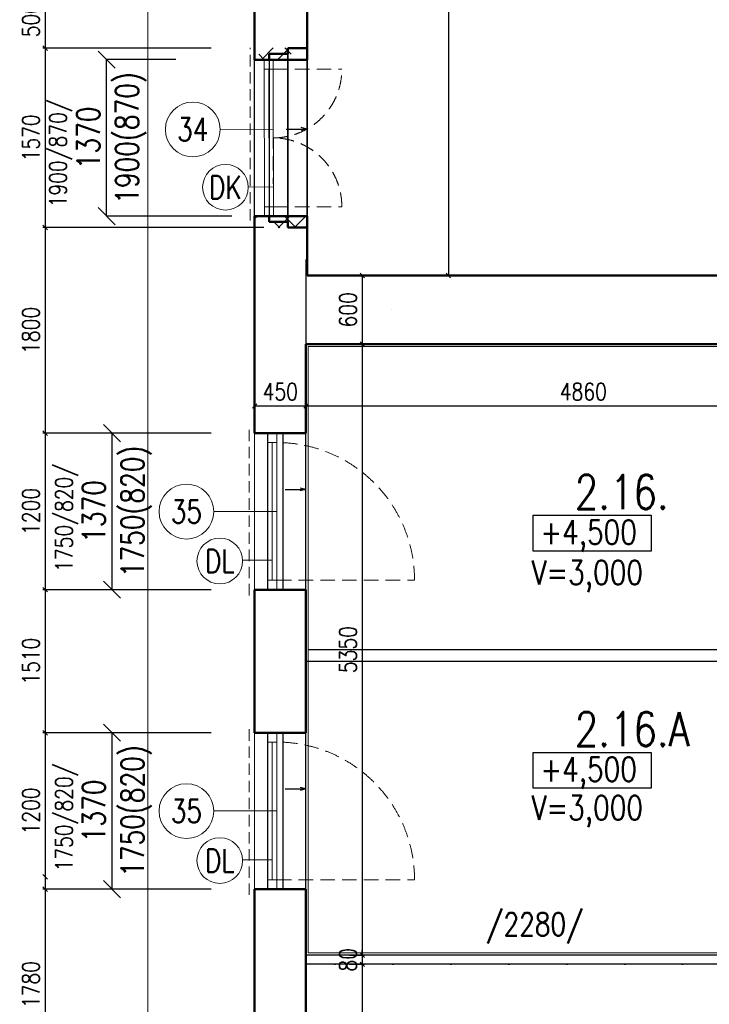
# Model space of a CAD drawing. Header units: millimetres. Extents: x -238874 to 551972, y -298952 to 658415.
# Tile 208 of 256: x 14879 to 20922, y 172531 to 181151. Entities that reach past the tile are written whole.
import ezdxf
from ezdxf.enums import TextEntityAlignment as Align

# ---------------------------------------------------------------- set-up
doc = ezdxf.new("R2010")
doc.units = ezdxf.units.MM
doc.header["$LTSCALE"] = 20
for name, pattern in [('DASHED', [0.75, 0.5, -0.25]), ('HIDDEN', [9.525, 6.35, -3.175]), ('ČERCHOVANÁ', [25.4, 12.7, -6.35, 0, -6.35])]:
    doc.linetypes.add(name, pattern=pattern)
for name, color, linetype in [('00_HEDVIKA _KRESBA', 1, 'Continuous'), ('CZ', 255, 'Continuous'), ('KOTY', 8, 'Continuous'), ('OSYSTAVBA', 101, 'ČERCHOVANÁ'), ('ZDP', 50, 'Continuous')]:
    doc.layers.add(name, color=color, linetype=linetype)
doc.layers.add('00_HEDVIKA_DEMOLICE', color=2, linetype='Continuous', lineweight=30, transparency=0.3)
doc.layers.add('CKOKNA OTEVÍRÁNÍ', color=51, linetype='HIDDEN', lineweight=18, transparency=0.5)
for name, color, linetype, lineweight in [('00_HEDVIKA_OBRYS', 1, 'Continuous', 50), ('CKBUBLINY', 1, 'Continuous', 18), ('CKBUBLINY DEMOLICE', 4, 'Continuous', 18), ('CKBUBLINY_POPIS', 3, 'Continuous', 25), ('CKKOTY', 3, 'Continuous', 18), ('CKOKNA', 30, 'Continuous', 18), ('CKSTENY_SRAF', 8, 'Continuous', 18), ('CKSYMBOLY', 21, 'Continuous', 25), ('HEDVIKA_OKNA_PARAPET', 70, 'Continuous', 18), ('NOSNÉ', 8, 'Continuous', 50), ('PRUCHODY', 7, 'Continuous', 18)]:
    doc.layers.add(name, color=color, linetype=linetype, lineweight=lineweight)
doc.layers.add('CKNETISK', color=116, linetype='Continuous', lineweight=18, plot=False)
doc.styles.add('SIMPLEX', font='SIMPLEX.shx', dxfattribs={"width": 0.8, "bigfont": 'CAD13.shx'})
doc.styles.get("Standard").update_dxf_attribs({"font": 'simplex.shx', "width": 0.8})
doc.dimstyles.new('CADKON', dxfattribs={"dimscale": 100, "dimtxt": 2, "dimasz": 1.5, "dimexe": 0, "dimexo": 2, "dimgap": 0.6, "dimtad": 1, "dimrnd": 1, "dimtxsty": 'Standard', "dimblk1": 'OBLIQUE', "dimblk2": 'OBLIQUE', "dimsah": 1, "dimcen": 2.5, "dimadec": 1, "dimazin": 2, "dimtfac": 1, "dimtix": 1, "dimtmove": 2, "dimatfit": 3, "dimldrblk": 'OPEN30', "dimfxl": 5, "dimtfill": 1, "dimtolj": 1, "dimarcsym": 0})
doc.dimstyles.new('CKA', dxfattribs={"dimtxt": 200, "dimasz": 40, "dimexe": 20, "dimexo": 0.2, "dimgap": 50, "dimtad": 1, "dimdec": 0, "dimrnd": 1, "dimzin": 0, "dimdsep": 46, "dimtxsty": 'Standard', "dimblk1": 'OBLIQUE', "dimblk2": 'OBLIQUE', "dimsah": 1, "dimcen": 0.09, "dimclrd": 253, "dimclre": 253, "dimclrt": 253, "dimadec": 0, "dimazin": 0, "dimtfac": 1, "dimtdec": 0, "dimtix": 1, "dimtmove": 2, "dimatfit": 3, "dimfxl": 1, "dimtolj": 1, "dimtzin": 0, "dimarcsym": 0})

# ---------------------------------------------------------------- blocks, each defined once
blk = doc.blocks.new('_OBLIQUE')
at = {"color": 0, "linetype": 'ByBlock'}
blk.add_line((-0.5, -0.5), (0.5, 0.5), dxfattribs=at)
blk = doc.blocks.new('*D1472')
at = {"layer": 'DEFPOINTS', "color": 0, "transparency": 16777216}
for p in [(17388, 172880.9), (17388, 159000.9), (17881.3, 159000.9)]:
    blk.add_point(p, dxfattribs=at)
at = {"layer": 'KOTY', "lineweight": -2, "transparency": 16777216}
for p, q in [((17881.3, 172880.9), (17881.3, 159000.9)), ((17768.7, 159000.9), (17901.3, 159000.9))]:
    blk.add_line(p, q, dxfattribs=at)
at = {"layer": 'KOTY', "lineweight": -2, "transparency": 16777216, "xscale": 40, "yscale": 40, "zscale": 40}
for p, rotation in [((17881.3, 172880.9), 90), ((17881.3, 159000.9), 270)]:
    blk.add_blockref('_OBLIQUE', p, dxfattribs=dict(at, rotation=rotation))
at = {"layer": 'KOTY', "transparency": 16777216, "insert": (17756.3, 165940.9), "char_height": 150, "attachment_point": 5, "rotation": 90, "style": 'SIMPLEX'}
blk.add_mtext('\\A1;13880', dxfattribs=at)
blk = doc.blocks.new('*D1552')
at = {"layer": 'DEFPOINTS', "color": 0, "transparency": 16777216}
for p in [(19992, 194880.9), (18152, 178910.9), (18635.3, 178910.9)]:
    blk.add_point(p, dxfattribs=at)
at = {"layer": 'KOTY', "lineweight": -2, "transparency": 16777216}
for p, q in [((18635.3, 194880.9), (18635.3, 178910.9)), ((18532.8, 178910.9), (18655.3, 178910.9))]:
    blk.add_line(p, q, dxfattribs=at)
at = {"layer": 'KOTY', "lineweight": -2, "transparency": 16777216, "xscale": 40, "yscale": 40, "zscale": 40}
for p, rotation in [((18635.3, 194880.9), 90), ((18635.3, 178910.9), 270)]:
    blk.add_blockref('_OBLIQUE', p, dxfattribs=dict(at, rotation=rotation))
at = {"layer": 'KOTY', "transparency": 16777216, "insert": (18510.3, 186895.9), "char_height": 150, "attachment_point": 5, "rotation": 90, "style": 'SIMPLEX'}
blk.add_mtext('\\A1;15970', dxfattribs=at)
blk = doc.blocks.new('*D1554')
at = {"layer": 'DEFPOINTS', "color": 0, "transparency": 16777216}
for p in [(17388, 178310.9), (17388, 172960.9), (17881.3, 172960.9)]:
    blk.add_point(p, dxfattribs=at)
at = {"layer": 'KOTY', "lineweight": -2, "transparency": 16777216}
for p, q in [((17881.3, 178310.9), (17881.3, 172960.9)), ((17768.7, 172960.9), (17901.3, 172960.9))]:
    blk.add_line(p, q, dxfattribs=at)
at = {"layer": 'KOTY', "lineweight": -2, "transparency": 16777216, "xscale": 40, "yscale": 40, "zscale": 40}
for p, rotation in [((17881.3, 178310.9), 90), ((17881.3, 172960.9), 270)]:
    blk.add_blockref('_OBLIQUE', p, dxfattribs=dict(at, rotation=rotation))
at = {"layer": 'KOTY', "transparency": 16777216, "insert": (17756.3, 175635.9), "char_height": 150, "attachment_point": 5, "rotation": 90, "style": 'SIMPLEX'}
blk.add_mtext('\\A1;5350', dxfattribs=at)
blk = doc.blocks.new('*D1557')
at = {"layer": 'DEFPOINTS', "color": 0, "transparency": 16777216}
for p in [(17388, 172960.9), (17388, 172880.9), (17881.3, 172880.9)]:
    blk.add_point(p, dxfattribs=at)
at = {"layer": 'KOTY', "lineweight": -2, "transparency": 16777216}
for p, q in [((17881.3, 172960.9), (17881.3, 173000.9)), ((17881.3, 172960.9), (17881.3, 172880.9)), ((17768.7, 172880.9), (17901.3, 172880.9)), ((17881.3, 172880.9), (17881.3, 172840.9))]:
    blk.add_line(p, q, dxfattribs=at)
at = {"layer": 'KOTY', "lineweight": -2, "transparency": 16777216, "xscale": 40, "yscale": 40, "zscale": 40}
for p, rotation in [((17881.3, 172960.9), 270), ((17881.3, 172880.9), 90)]:
    blk.add_blockref('_OBLIQUE', p, dxfattribs=dict(at, rotation=rotation))
at = {"layer": 'KOTY', "transparency": 16777216, "insert": (17756.3, 172920.9), "char_height": 150, "attachment_point": 5, "rotation": 90, "style": 'SIMPLEX'}
blk.add_mtext('\\A1;80', dxfattribs=at)
blk = doc.blocks.new('*D1559')
at = {"layer": 'DEFPOINTS', "color": 0, "transparency": 16777216}
for p in [(17398, 180900.9), (15102.7, 179330.9), (17398, 179330.9)]:
    blk.add_point(p, dxfattribs=at)
at = {"layer": 'KOTY', "lineweight": -2, "transparency": 16777216}
for p, q in [((15102.7, 180900.9), (15102.7, 179330.9)), ((17017.2, 179330.9), (15082.7, 179330.9))]:
    blk.add_line(p, q, dxfattribs=at)
at = {"layer": 'KOTY', "lineweight": -2, "transparency": 16777216, "xscale": 40, "yscale": 40, "zscale": 40}
for p, rotation in [((15102.7, 180900.9), 90), ((15102.7, 179330.9), 270)]:
    blk.add_blockref('_OBLIQUE', p, dxfattribs=dict(at, rotation=rotation))
at = {"layer": 'KOTY', "transparency": 16777216, "insert": (14977.7, 180115.9), "char_height": 150, "attachment_point": 5, "rotation": 90, "style": 'SIMPLEX'}
blk.add_mtext('\\A1;1570', dxfattribs=at)
blk = doc.blocks.new('*D1560')
at = {"layer": 'DEFPOINTS', "color": 0, "transparency": 16777216}
for p in [(17388, 179430.9), (22248, 177860.9), (22248, 177769.1)]:
    blk.add_point(p, dxfattribs=at)
at = {"layer": 'KOTY', "lineweight": -2, "transparency": 16777216}
for p, q in [((17388, 177769.1), (22248, 177769.1)), ((22248, 177480.1), (22248, 177749.1))]:
    blk.add_line(p, q, dxfattribs=at)
at = {"layer": 'KOTY', "lineweight": -2, "transparency": 16777216, "xscale": 40, "yscale": 40, "zscale": 40, "rotation": 180}
blk.add_blockref('_OBLIQUE', (17388, 177769.1), dxfattribs=at)
at = {"layer": 'KOTY', "lineweight": -2, "transparency": 16777216, "xscale": 40, "yscale": 40, "zscale": 40}
blk.add_blockref('_OBLIQUE', (22248, 177769.1), dxfattribs=at)
at = {"layer": 'KOTY', "transparency": 16777216, "insert": (19818, 177894.1), "char_height": 150, "attachment_point": 5, "style": 'SIMPLEX'}
blk.add_mtext('\\A1;4860', dxfattribs=at)
blk = doc.blocks.new('*D1561')
at = {"layer": 'DEFPOINTS', "color": 0, "transparency": 16777216}
for p in [(17398, 178910.9), (17388, 178310.9), (17881.3, 178310.9)]:
    blk.add_point(p, dxfattribs=at)
at = {"layer": 'KOTY', "lineweight": -2, "transparency": 16777216}
for p, q in [((17881.3, 178910.9), (17881.3, 178310.9)), ((17768.7, 178310.9), (17901.3, 178310.9))]:
    blk.add_line(p, q, dxfattribs=at)
at = {"layer": 'KOTY', "lineweight": -2, "transparency": 16777216, "xscale": 40, "yscale": 40, "zscale": 40}
for p, rotation in [((17881.3, 178910.9), 90), ((17881.3, 178310.9), 270)]:
    blk.add_blockref('_OBLIQUE', p, dxfattribs=dict(at, rotation=rotation))
at = {"layer": 'KOTY', "transparency": 16777216, "insert": (17756.3, 178610.9), "char_height": 150, "attachment_point": 5, "rotation": 90, "style": 'SIMPLEX'}
blk.add_mtext('\\A1;600', dxfattribs=at)
blk = doc.blocks.new('*D1562')
at = {"layer": 'DEFPOINTS', "color": 0, "transparency": 16777216}
for p in [(17398, 179330.9), (15102.7, 177530.9), (16938, 177530.9)]:
    blk.add_point(p, dxfattribs=at)
at = {"layer": 'KOTY', "lineweight": -2, "transparency": 16777216}
for p, q in [((15102.7, 179330.9), (15102.7, 177530.9)), ((16557.2, 177530.9), (15082.7, 177530.9))]:
    blk.add_line(p, q, dxfattribs=at)
at = {"layer": 'KOTY', "lineweight": -2, "transparency": 16777216, "xscale": 40, "yscale": 40, "zscale": 40}
for p, rotation in [((15102.7, 179330.9), 90), ((15102.7, 177530.9), 270)]:
    blk.add_blockref('_OBLIQUE', p, dxfattribs=dict(at, rotation=rotation))
at = {"layer": 'KOTY', "transparency": 16777216, "insert": (14977.7, 178430.9), "char_height": 150, "attachment_point": 5, "rotation": 90, "style": 'SIMPLEX'}
blk.add_mtext('\\A1;1800', dxfattribs=at)
blk = doc.blocks.new('*D1563')
at = {"layer": 'DEFPOINTS', "color": 0, "transparency": 16777216}
for p in [(16938, 179430.9), (17388, 179430.9), (17388, 177769.1)]:
    blk.add_point(p, dxfattribs=at)
at = {"layer": 'KOTY', "lineweight": -2, "transparency": 16777216}
for p, q in [((17388, 179050.1), (17388, 177749.1)), ((16938, 177769.1), (17388, 177769.1))]:
    blk.add_line(p, q, dxfattribs=at)
at = {"layer": 'KOTY', "lineweight": -2, "transparency": 16777216, "xscale": 40, "yscale": 40, "zscale": 40, "rotation": 180}
blk.add_blockref('_OBLIQUE', (16938, 177769.1), dxfattribs=at)
at = {"layer": 'KOTY', "lineweight": -2, "transparency": 16777216, "xscale": 40, "yscale": 40, "zscale": 40}
blk.add_blockref('_OBLIQUE', (17388, 177769.1), dxfattribs=at)
at = {"layer": 'KOTY', "transparency": 16777216, "insert": (17163, 177894.1), "char_height": 150, "attachment_point": 5, "style": 'SIMPLEX'}
blk.add_mtext('\\A1;450', dxfattribs=at)
blk = doc.blocks.new('*D1567')
at = {"layer": 'DEFPOINTS', "color": 0, "transparency": 16777216}
for p in [(16938, 181400.9), (15102.7, 180900.9), (16938, 180900.9)]:
    blk.add_point(p, dxfattribs=at)
at = {"layer": 'KOTY', "lineweight": -2, "transparency": 16777216}
for p, q in [((15102.7, 181400.9), (15102.7, 180900.9)), ((16557.2, 180900.9), (15082.7, 180900.9))]:
    blk.add_line(p, q, dxfattribs=at)
at = {"layer": 'KOTY', "lineweight": -2, "transparency": 16777216, "xscale": 40, "yscale": 40, "zscale": 40}
for p, rotation in [((15102.7, 181400.9), 90), ((15102.7, 180900.9), 270)]:
    blk.add_blockref('_OBLIQUE', p, dxfattribs=dict(at, rotation=rotation))
at = {"layer": 'KOTY', "transparency": 16777216, "insert": (14977.7, 181150.9), "char_height": 150, "attachment_point": 5, "rotation": 90, "style": 'SIMPLEX'}
blk.add_mtext('\\A1;500', dxfattribs=at)
blk = doc.blocks.new('*D3338')
at = {"layer": 'DEFPOINTS', "color": 0, "transparency": 16777216}
for p in [(16938, 176160.9), (15102.7, 174908.4), (16938, 174908.4)]:
    blk.add_point(p, dxfattribs=at)
at = {"layer": 'KOTY', "lineweight": -2, "transparency": 16777216}
for p, q in [((15102.7, 176160.9), (15102.7, 174908.4)), ((16557.2, 174908.4), (15082.7, 174908.4))]:
    blk.add_line(p, q, dxfattribs=at)
at = {"layer": 'KOTY', "lineweight": -2, "transparency": 16777216, "xscale": 40, "yscale": 40, "zscale": 40}
for p, rotation in [((15102.7, 176160.9), 90), ((15102.7, 174908.4), 270)]:
    blk.add_blockref('_OBLIQUE', p, dxfattribs=dict(at, rotation=rotation))
at = {"layer": 'KOTY', "transparency": 16777216, "insert": (14977.7, 175534.6), "char_height": 150, "attachment_point": 5, "rotation": 90, "style": 'SIMPLEX'}
blk.add_mtext('\\A1;1510', dxfattribs=at)
blk = doc.blocks.new('*D3339')
at = {"layer": 'DEFPOINTS', "color": 0, "transparency": 16777216}
for p in [(16818.7, 173645.9), (15102.7, 171760.9), (16938, 171760.9)]:
    blk.add_point(p, dxfattribs=at)
at = {"layer": 'KOTY', "lineweight": -2, "transparency": 16777216}
for p, q in [((15102.7, 173645.9), (15102.7, 171760.9)), ((16557.2, 171760.9), (15082.7, 171760.9))]:
    blk.add_line(p, q, dxfattribs=at)
at = {"layer": 'KOTY', "lineweight": -2, "transparency": 16777216, "xscale": 40, "yscale": 40, "zscale": 40}
for p, rotation in [((15102.7, 173645.9), 90), ((15102.7, 171760.9), 270)]:
    blk.add_blockref('_OBLIQUE', p, dxfattribs=dict(at, rotation=rotation))
at = {"layer": 'KOTY', "transparency": 16777216, "insert": (14977.7, 172703.4), "char_height": 150, "attachment_point": 5, "rotation": 90, "style": 'SIMPLEX'}
blk.add_mtext('\\A1;1780', dxfattribs=at)
blk = doc.blocks.new('*D3557')
at = {"layer": 'DEFPOINTS', "color": 0, "transparency": 16777216}
for p in [(16818.7, 174908.4), (15102.7, 173538.4), (16938, 173538.4)]:
    blk.add_point(p, dxfattribs=at)
at = {"layer": 'KOTY', "lineweight": -2, "transparency": 16777216}
for p, q in [((15102.7, 174908.4), (15102.7, 173538.4)), ((16557.2, 173538.4), (15082.7, 173538.4))]:
    blk.add_line(p, q, dxfattribs=at)
at = {"layer": 'KOTY', "lineweight": -2, "transparency": 16777216, "xscale": 40, "yscale": 40, "zscale": 40}
for p, rotation in [((15102.7, 174908.4), 90), ((15102.7, 173538.4), 270)]:
    blk.add_blockref('_OBLIQUE', p, dxfattribs=dict(at, rotation=rotation))
at = {"layer": 'KOTY', "transparency": 16777216, "insert": (14977.7, 174223.4), "char_height": 150, "attachment_point": 5, "rotation": 90, "style": 'SIMPLEX'}
blk.add_mtext('\\A1;1200', dxfattribs=at)
blk = doc.blocks.new('*D3558')
at = {"layer": 'DEFPOINTS', "color": 0, "transparency": 16777216}
for p in [(16227.2, 177530.9), (15102.7, 176160.9), (16938, 176160.9)]:
    blk.add_point(p, dxfattribs=at)
at = {"layer": 'KOTY', "lineweight": -2, "transparency": 16777216}
for p, q in [((15102.7, 177530.9), (15102.7, 176160.9)), ((16557.2, 176160.9), (15082.7, 176160.9))]:
    blk.add_line(p, q, dxfattribs=at)
at = {"layer": 'KOTY', "lineweight": -2, "transparency": 16777216, "xscale": 40, "yscale": 40, "zscale": 40}
for p, rotation in [((15102.7, 177530.9), 90), ((15102.7, 176160.9), 270)]:
    blk.add_blockref('_OBLIQUE', p, dxfattribs=dict(at, rotation=rotation))
at = {"layer": 'KOTY', "transparency": 16777216, "insert": (14977.7, 176845.9), "char_height": 150, "attachment_point": 5, "rotation": 90, "style": 'SIMPLEX'}
blk.add_mtext('\\A1;1200', dxfattribs=at)
blk = doc.blocks.new('*D3616')
at = {"layer": 'CKKOTY', "color": 0, "lineweight": -2, "transparency": 16777216}
for p, q in [((16248.9, 180800.9), (15640.7, 180800.9)), ((15640.7, 179430.9), (15640.7, 180800.9)), ((16738, 179430.9), (15640.7, 179430.9))]:
    blk.add_line(p, q, dxfattribs=at)
at = {"layer": 'DEFPOINTS', "color": 0, "transparency": 16777216}
for p in [(15640.7, 180800.9), (16448.9, 180800.9), (16938, 179430.9)]:
    blk.add_point(p, dxfattribs=at)
at = {"layer": 'CKKOTY', "color": 0, "lineweight": -2, "transparency": 16777216, "xscale": 150, "yscale": 150, "zscale": 150}
for p, rotation in [((15640.7, 180800.9), 90), ((15640.7, 179430.9), 270)]:
    blk.add_blockref('_OBLIQUE', p, dxfattribs=dict(at, rotation=rotation))
at = {"layer": 'CKKOTY', "color": 0, "transparency": 16777216, "char_height": 200, "attachment_point": 5, "rotation": 90, "bg_fill": 3, "box_fill_scale": 1.1, "bg_fill_color": 256, "bg_fill_true_color": 13158600, "bg_fill_transparency": 0}
for s, insert in [('\\A1;1900(870)', (15853.1, 180115.9)), ('\\A1;1370', (15480.7, 180115.9))]:
    blk.add_mtext(s, dxfattribs=dict(at, insert=insert))
blk = doc.blocks.new('_Open30')
at = {"color": 0, "lineweight": -2}
for p, q in [((-1, 0.268), (0, 0)), ((0, 0), (-1, -0.268)), ((0, 0), (-1, 0))]:
    blk.add_line(p, q, dxfattribs=at)
blk = doc.blocks.new('*D3641')
at = {"layer": 'CKKOTY', "color": 0, "lineweight": -2, "transparency": 16777216}
for p, q in [((15872.2, 177530.9), (15689, 177530.9)), ((15689, 176160.9), (15689, 177530.9)), ((15872.2, 176160.9), (15689, 176160.9))]:
    blk.add_line(p, q, dxfattribs=at)
at = {"layer": 'DEFPOINTS', "color": 0, "transparency": 16777216}
for p in [(15672.2, 177530.9), (15689, 177530.9), (15672.2, 176160.9)]:
    blk.add_point(p, dxfattribs=at)
at = {"layer": 'CKKOTY', "color": 0, "lineweight": -2, "transparency": 16777216, "xscale": 150, "yscale": 150, "zscale": 150}
for p, rotation in [((15689, 177530.9), 90), ((15689, 176160.9), 270)]:
    blk.add_blockref('_OBLIQUE', p, dxfattribs=dict(at, rotation=rotation))
at = {"layer": 'CKKOTY', "color": 0, "transparency": 16777216, "char_height": 200, "attachment_point": 5, "rotation": 90, "bg_fill": 3, "box_fill_scale": 1.1, "bg_fill_color": 256, "bg_fill_true_color": 13158600, "bg_fill_transparency": 0}
for s, insert in [('\\A1;1750(820)', (15901.4, 176845.9)), ('\\A1;1370', (15529, 176845.9))]:
    blk.add_mtext(s, dxfattribs=dict(at, insert=insert))
blk = doc.blocks.new('*D3642')
at = {"layer": 'CKKOTY', "color": 0, "lineweight": -2, "transparency": 16777216}
for p, q in [((15872.2, 174908.4), (15689, 174908.4)), ((15689, 173538.4), (15689, 174908.4)), ((15872.2, 173538.4), (15689, 173538.4))]:
    blk.add_line(p, q, dxfattribs=at)
at = {"layer": 'DEFPOINTS', "color": 0, "transparency": 16777216}
for p in [(15672.2, 174908.4), (15689, 174908.4), (15672.2, 173538.4)]:
    blk.add_point(p, dxfattribs=at)
at = {"layer": 'CKKOTY', "color": 0, "lineweight": -2, "transparency": 16777216, "xscale": 150, "yscale": 150, "zscale": 150}
for p, rotation in [((15689, 174908.4), 90), ((15689, 173538.4), 270)]:
    blk.add_blockref('_OBLIQUE', p, dxfattribs=dict(at, rotation=rotation))
at = {"layer": 'CKKOTY', "color": 0, "transparency": 16777216, "char_height": 200, "attachment_point": 5, "rotation": 90, "bg_fill": 3, "box_fill_scale": 1.1, "bg_fill_color": 256, "bg_fill_true_color": 13158600, "bg_fill_transparency": 0}
for s, insert in [('\\A1;1750(820)', (15901.4, 174223.4)), ('\\A1;1370', (15529, 174223.4))]:
    blk.add_mtext(s, dxfattribs=dict(at, insert=insert))
blk = doc.blocks.new('*U3302')
at = {"color": 0, "linetype": 'ByBlock', "lineweight": -2}
for p, q in [((-225, 0), (-80, 0)), ((225, 0), (103, 30)), ((225, 0), (103, -30)), ((-80, 0), (27, 0)), ((27, 0), (225, 0))]:
    blk.add_line(p, q, dxfattribs=at)
at = {"color": 0, "linetype": 'Continuous', "lineweight": -2, "flags": 8}
blk.add_attdef('SPÁD', text='', height=100, dxfattribs=at).set_placement((0, 40), align=Align.CENTER)
blk = doc.blocks.new('CK_BUBBLE_1_0_0')
at = {"color": 0, "linetype": 'ByBlock', "lineweight": -2}
blk.add_circle((0, 0), 1, dxfattribs=at)

msp = doc.modelspace()

# ---------------------------------------------------------------- hatches: boundary and pattern name
at = {"layer": 'CKSTENY_SRAF'}
h = msp.add_hatch(dxfattribs=at)
h.set_pattern_fill('ZDIVO-PLYNOSILIK', color=256, scale=100)
h.set_pattern_definition([(45, (-58077.55, -203987.44), (-212.13203, 212.13203), []), (45, (-57936.13, -203987.44), (-212.13203, 212.13203), []), (135, (-57837.43, -203959.45), (-212.13203, -212.13203), [200, -100]), (135, (-57766.72, -203888.74), (-212.13203, -212.13203), [200, -100])])
h.paths.add_polyline_path([(16937.962, 180903.565), (17397.962, 180903.565), (17397.962, 180800.863), (16937.962, 180800.863)])
h = msp.add_hatch(dxfattribs=at)
h.set_pattern_fill('ZDIVO-PLYNOSILIK', color=256, scale=100)
h.set_pattern_definition([(45, (-58077.55, -203907.44), (-212.13203, 212.13203), []), (45, (-57936.13, -203907.44), (-212.13203, 212.13203), []), (135, (-57837.43, -203879.45), (-212.13203, -212.13203), [200, -100]), (135, (-57766.72, -203808.74), (-212.13203, -212.13203), [200, -100])])
h.paths.add_polyline_path([(16937.962, 179328.161), (17397.962, 179329.512), (17397.962, 179432.214), (16937.962, 179430.863)])

# ---------------------------------------------------------------- linework, layer by layer
at = {"layer": '00_HEDVIKA _KRESBA'}
for p, q in [((16937.962, 179430.863), (16937.962, 180800.863)), ((17397.962, 180800.863), (17397.962, 179430.863)), ((17387.962, 176160.863), (17387.962, 177530.863)), ((17387.962, 173538.363), (17387.962, 174908.363))]:
    msp.add_line(p, q, dxfattribs=at)
at = {"layer": '00_HEDVIKA_DEMOLICE'}
for p, q in [((17229.962, 180850.863), (17063.962, 180850.863)), ((17063.962, 180850.863), (17063.962, 180800.863)), ((17229.962, 180900.863), (17229.962, 180850.863)), ((17397.962, 180900.863), (17229.962, 180900.863)), ((17229.962, 179380.863), (17229.962, 180850.863)), ((17229.962, 180850.863), (17229.962, 179380.863)), ((17397.962, 180900.863), (17269.962, 180900.863)), ((17397.962, 180900.863), (17269.962, 180900.863)), ((17397.962, 179330.863), (17397.962, 180900.863)), ((17397.962, 180900.863), (17397.962, 179330.863)), ((17063.962, 180800.863), (16937.962, 180800.863)), ((17063.962, 180800.863), (17063.962, 179430.863)), ((17063.962, 180800.863), (17063.962, 179430.863)), ((17397.962, 179330.863), (17397.962, 180820.863)), ((17063.962, 179430.863), (16937.962, 179430.863)), ((17063.962, 179380.863), (17063.962, 179430.863)), ((17229.962, 179380.863), (17063.962, 179380.863)), ((17229.962, 179380.863), (17103.962, 179380.863)), ((17229.962, 179330.863), (17229.962, 179380.863)), ((17397.962, 179330.863), (17229.962, 179330.863)), ((17397.962, 179330.863), (17269.962, 179330.863)), ((17397.962, 179330.863), (17269.962, 179330.863)), ((17052.962, 176160.863), (17052.962, 177530.863)), ((17052.962, 176160.863), (17052.962, 177530.863)), ((17052.962, 176160.863), (17052.962, 177530.863)), ((17052.962, 176160.863), (17052.962, 177530.863)), ((17187.962, 176160.863), (17187.962, 177530.863)), ((17052.962, 173538.363), (17052.962, 174908.363)), ((17052.962, 173538.363), (17052.962, 174908.363)), ((17052.962, 173538.363), (17052.962, 174908.363)), ((17187.962, 173538.363), (17187.962, 174908.363))]:
    msp.add_line(p, q, dxfattribs=at)
at = {"layer": '00_HEDVIKA_OBRYS'}
for p, q in [((17397.962, 180800.863), (17397.962, 180900.863)), ((17397.962, 179430.863), (17397.962, 179330.863))]:
    msp.add_line(p, q, dxfattribs=at)
for points in [[(16937.962, 180900.863), (16937.962, 180800.863), (17397.962, 180800.863)], [(16937.962, 179330.863), (16937.962, 179430.863), (17397.962, 179430.863)], [(17052.962, 177530.863), (17387.962, 177530.863)], [(17052.962, 176160.863), (17387.962, 176160.863)], [(17052.962, 174908.363), (17387.962, 174908.363)], [(17052.962, 173538.363), (17387.962, 173538.363)]]:
    msp.add_lwpolyline(points, dxfattribs=at)
at = {"layer": 'CKBUBLINY'}
for p, q in [((16635.871, 180190.12), (17102.388, 180187.522)), ((16580.278, 176845.32), (17132.962, 176845.32)), ((16580.275, 174223.363), (17132.962, 174223.363))]:
    msp.add_line(p, q, dxfattribs=at)
at = {"layer": 'CKBUBLINY DEMOLICE'}
for p, q in [((16882.163, 179683.59), (17102.462, 179686.55)), ((16832.663, 176418.316), (17092.962, 176418.316)), ((16832.663, 173795.816), (17092.962, 173795.816))]:
    msp.add_line(p, q, dxfattribs=at)
at = {"layer": 'CKNETISK'}
msp.add_line((16002.223, 98190.047), (16002.223, 210160.863), dxfattribs=at)
at = {"layer": 'CKOKNA', "linetype": 'DASHED', "ltscale": 10}
for p, q in [((16899.901, 179392.139), (16899.901, 180905.584)), ((16889.501, 176111.113), (16889.501, 177566.472)), ((16889.501, 173488.613), (16889.501, 174943.972))]:
    msp.add_line(p, q, dxfattribs=at)
at = {"layer": 'CKOKNA'}
for p, q in [((17020.962, 180718.863), (17020.962, 180800.863)), ((17100.962, 180718.863), (17100.962, 180800.863)), ((17023.962, 179512.863), (17020.962, 180718.863)), ((17100.962, 180718.863), (17020.962, 180718.863)), ((17063.962, 179512.863), (17060.962, 180718.863)), ((17103.962, 179512.863), (17100.962, 180718.863)), ((17103.962, 179512.863), (17023.962, 179512.863)), ((17023.962, 179512.863), (17023.962, 179430.863)), ((17103.962, 179512.863), (17103.962, 179430.863)), ((17052.962, 177448.863), (17052.962, 177530.863)), ((17052.962, 177530.863), (17132.962, 177530.863)), ((17132.962, 177448.863), (17132.962, 177530.863)), ((17052.962, 176242.863), (17052.962, 177448.863)), ((17052.962, 177448.863), (17132.962, 177448.863)), ((17092.962, 176242.863), (17092.962, 177448.863)), ((17132.962, 176242.863), (17132.962, 177448.863)), ((17052.962, 176242.863), (17132.962, 176242.863)), ((17052.962, 176242.863), (17052.962, 176160.863)), ((17132.962, 176242.863), (17132.962, 176160.863)), ((17052.962, 176160.863), (17132.962, 176160.863)), ((17052.962, 174826.363), (17052.962, 174908.363)), ((17052.962, 174908.363), (17132.962, 174908.363)), ((17132.962, 174826.363), (17132.962, 174908.363)), ((17052.962, 173620.363), (17052.962, 174826.363)), ((17052.962, 174826.363), (17132.962, 174826.363)), ((17092.962, 173620.363), (17092.962, 174826.363)), ((17132.962, 173620.363), (17132.962, 174826.363)), ((17052.962, 173620.363), (17132.962, 173620.363)), ((17052.962, 173620.363), (17052.962, 173538.363)), ((17132.962, 173620.363), (17132.962, 173538.363)), ((17052.962, 173538.363), (17132.962, 173538.363))]:
    msp.add_line(p, q, dxfattribs=at)
at = {"layer": 'CKOKNA OTEVÍRÁNÍ'}
for p, q in [((17100.962, 180718.863), (17100.962, 179712.863)), ((17100.962, 180718.863), (17702.066, 180718.863)), ((17100.962, 179512.863), (17702.066, 179512.863)), ((17132.962, 176242.863), (18338.962, 176242.863)), ((17132.962, 173620.363), (18338.962, 173620.363))]:
    msp.add_line(p, q, dxfattribs=at)
for centre, radius, start, end in [((17100.967, 180716.963), 601.102, 269.9995496, 0.1810474), ((17100.967, 179514.762), 601.102, 359.8189526, 90.0004504), ((17132.962, 176242.863), 1206, 0, 90), ((17132.962, 173620.363), 1206, 0, 90)]:
    msp.add_arc(centre, radius, start, end, dxfattribs=at)
at = {"layer": 'CZ', "color": 7}
for points in [[(19379.449, 176811.762), (20412.932, 176811.762), (20412.932, 176499.292), (19379.449, 176499.292)], [(19379.449, 174735.841), (20412.932, 174735.841), (20412.932, 174423.37), (19379.449, 174423.37)]]:
    msp.add_lwpolyline(points, close=True, dxfattribs=at)
at = {"layer": 'HEDVIKA_OKNA_PARAPET'}
for p, q in [((17397.962, 179430.863), (17397.962, 180800.863)), ((17387.962, 176160.863), (17387.962, 177530.863)), ((17387.962, 173538.363), (17387.962, 174908.363))]:
    msp.add_line(p, q, dxfattribs=at)
at = {"layer": 'NOSNÉ'}
for p, q in [((16937.962, 180800.863), (16937.962, 181500.863)), ((17397.962, 181400.863), (17397.962, 180900.863)), ((17063.962, 180850.863), (17063.962, 180800.863)), ((17229.962, 180850.863), (17063.962, 180850.863)), ((17229.962, 180900.863), (17229.962, 180850.863)), ((17397.962, 180900.863), (17229.962, 180900.863)), ((17397.962, 180900.863), (17229.962, 180900.863)), ((17397.962, 180900.863), (17229.962, 180900.863)), ((17063.962, 180800.863), (16937.962, 180800.863)), ((17063.962, 179430.863), (16937.962, 179430.863)), ((16937.962, 177530.863), (16937.962, 179430.863)), ((17063.962, 179380.863), (17063.962, 179430.863)), ((17229.962, 179380.863), (17063.962, 179380.863)), ((17229.962, 179330.863), (17229.962, 179380.863)), ((17397.962, 179330.863), (17229.962, 179330.863)), ((17397.962, 179330.863), (17229.962, 179330.863)), ((17397.962, 179330.863), (17229.962, 179330.863)), ((17397.962, 179330.863), (17397.962, 178910.863)), ((17397.962, 179330.863), (17397.962, 178910.863)), ((18137.962, 178910.863), (17397.962, 178910.863)), ((18137.962, 178910.863), (17397.962, 178910.863)), ((27107.962, 178910.863), (18137.962, 178910.863)), ((18137.962, 178310.863), (17387.962, 178310.863)), ((17387.962, 177530.863), (17387.962, 178310.863)), ((22247.962, 178310.863), (18137.962, 178310.863)), ((17387.962, 177530.863), (16937.962, 177530.863)), ((17387.962, 177530.863), (16937.962, 177530.863)), ((17387.962, 177530.863), (16937.962, 177530.863)), ((17152.962, 177530.863), (17387.962, 177530.863)), ((16937.962, 174908.363), (16937.962, 176160.863)), ((17387.962, 176160.863), (16937.962, 176160.863)), ((17387.962, 176160.863), (16937.962, 176160.863)), ((17387.962, 176160.863), (16937.962, 176160.863)), ((17387.962, 176160.863), (17152.962, 176160.863)), ((17387.962, 174908.363), (17387.962, 176160.863)), ((17387.962, 174908.363), (16937.962, 174908.363)), ((17387.962, 174908.363), (16937.962, 174908.363)), ((17152.962, 174908.363), (17387.962, 174908.363)), ((16937.962, 171760.863), (16937.962, 173538.363)), ((17387.962, 173538.363), (16937.962, 173538.363)), ((17387.962, 173538.363), (16937.962, 173538.363)), ((17387.962, 173538.363), (17152.962, 173538.363)), ((17387.962, 171760.863), (17387.962, 173538.363))]:
    msp.add_line(p, q, dxfattribs=at)
at = {"layer": 'OSYSTAVBA', "linetype": 'ČERCHOVANÁ'}
msp.add_line((24117.962, 172880.863), (17387.962, 172880.863), dxfattribs=at)
at = {"layer": 'PRUCHODY'}
for p, q in [((16937.962, 180800.863), (16937.962, 179430.863)), ((16937.962, 179430.863), (16937.962, 180720.863)), ((18137.962, 178910.863), (18137.962, 178910.863)), ((18137.962, 178610.863), (18137.962, 178610.863)), ((17407.962, 172980.863), (17407.962, 178290.863)), ((22247.962, 178290.863), (17407.962, 178290.863)), ((16937.962, 177530.863), (16937.962, 176160.863)), ((16937.962, 177530.863), (16937.962, 176160.863)), ((16937.962, 177530.863), (16937.962, 176160.863)), ((17387.962, 177530.863), (17372.962, 177530.863)), ((17387.962, 176160.863), (17387.962, 177530.863)), ((17387.962, 176160.863), (17387.962, 177530.863)), ((17387.962, 176160.863), (17372.962, 176160.863)), ((16937.962, 174908.363), (16937.962, 173538.363)), ((16937.962, 174908.363), (16937.962, 173538.363)), ((17387.962, 174908.363), (17372.962, 174908.363)), ((17387.962, 173538.363), (17387.962, 174908.363)), ((17387.962, 173538.363), (17372.962, 173538.363)), ((22227.962, 172980.863), (17407.962, 172980.863))]:
    msp.add_line(p, q, dxfattribs=at)
at = {"layer": 'ZDP'}
for p, q in [((17407.962, 175635.863), (22227.962, 175635.863)), ((17387.962, 175534.613), (22227.962, 175534.613)), ((22247.962, 172960.863), (17387.962, 172960.863)), ((22247.962, 172880.863), (17387.962, 172880.863))]:
    msp.add_line(p, q, dxfattribs=at)

# ---------------------------------------------------------------- block references
at = {"layer": 'CKBUBLINY'}
ref = msp.add_blockref('CK_BUBBLE_1_0_0', (16340.279, 176844.431), dxfattribs=dict(at, xscale=240, yscale=240, zscale=240))
ref.add_attrib('NUM1', '35', dxfattribs={"layer": 'CKBUBLINY_POPIS', "height": 200, "width": 0.8, "flags": 8}).set_placement((16340.279, 176844.431), align=Align.MIDDLE_CENTER)
ref = msp.add_blockref('CK_BUBBLE_1_0_0', (16340.279, 174222.475), dxfattribs=dict(at, xscale=240, yscale=240, zscale=240))
ref.add_attrib('NUM1', '35', dxfattribs={"layer": 'CKBUBLINY_POPIS', "height": 200, "width": 0.8, "flags": 8}).set_placement((16340.279, 174222.475), align=Align.MIDDLE_CENTER)
at = {"layer": 'CKBUBLINY DEMOLICE'}
ref = msp.add_blockref('CK_BUBBLE_1_0_0', (16632.663, 176411.54), dxfattribs=dict(at, xscale=200, yscale=200, zscale=200))
ref.add_attrib('NUM1', 'DL', dxfattribs={"height": 200, "width": 0.8, "flags": 8}).set_placement((16632.663, 176411.54), align=Align.MIDDLE_CENTER)
ref = msp.add_blockref('CK_BUBBLE_1_0_0', (16632.663, 173789.04), dxfattribs=dict(at, xscale=200, yscale=200, zscale=200))
ref.add_attrib('NUM1', 'DL', dxfattribs={"height": 200, "width": 0.8, "flags": 8}).set_placement((16632.663, 173789.04), align=Align.MIDDLE_CENTER)
at = {"layer": 'CKSYMBOLY', "xscale": 0.4, "yscale": 0.4, "zscale": 0.4}
for p in [(17305.658, 180193.774), (17295.345, 177038.359), (17295.345, 174415.859)]:
    msp.add_blockref('*U3302', p, dxfattribs=at)

# ---------------------------------------------------------------- texts
at = {"layer": 'CZ', "color": 6, "linetype": 'Continuous', "lineweight": 30, "char_height": 300, "width": 1830.1, "attachment_point": 1}
for s, insert in [('2.16.', (19742.78, 177165.83)), ('2.16.A', (19742.78, 175089.909))]:
    msp.add_mtext(s, dxfattribs=dict(at, insert=insert))
at = {"layer": 'CZ', "color": 7, "char_height": 212.5, "attachment_point": 1}
for s, insert, width in [('+4,500', (19442.338, 176770.559), 1666.9), ('V=3,000', (19364.351, 176417.635), 3214.5), ('+4,500', (19442.338, 174694.637), 1666.9), ('V=3,000', (19364.351, 174357.604), 3214.5)]:
    msp.add_mtext(s, dxfattribs=dict(at, insert=insert, width=width))
at = {"layer": 'KOTY', "char_height": 150, "rotation": 90}
for s, insert, width, attachment_point in [('1900/870/', (15339.556, 179508.192), 1344.4, 7), ('1750/820/', (15192.273, 176316.557), 4282.1, 1), ('1750/820/', (15192.273, 173694.057), 4282.1, 1)]:
    msp.add_mtext(s, dxfattribs=dict(at, insert=insert, width=width, attachment_point=attachment_point))
at = {"layer": 'KOTY', "insert": (19818.061, 173331.058), "char_height": 200, "width": 921.6, "attachment_point": 3}
msp.add_mtext('/2280/', dxfattribs=at)

# ---------------------------------------------------------------- dimensions: what is measured, and where the dimension line sits
at = {"layer": 'KOTY'}
for base, p1, p2, angle, text, picture, middle in [((18635.306, 178910.863), (19991.985, 194880.863), (18151.985, 178910.863), 270, '15970', '*D1552', (18510.306, 186895.863)), ((15102.744, 180900.863), (16937.962, 181400.863), (16937.962, 180900.863), 90, '500', '*D1567', (14977.744, 181150.863)), ((15102.744, 179330.863), (17397.962, 180900.863), (17397.962, 179330.863), 90, '1570', '*D1559', (14977.744, 180115.863)), ((17387.962, 177769.107), (16937.962, 179430.863), (17387.962, 179430.863), 180, '450', '*D1563', (17162.962, 177894.107)), ((22247.962, 177769.107), (17387.962, 179430.863), (22247.962, 177860.863), 180, '4860', '*D1560', (19817.962, 177894.107)), ((17881.283, 178310.863), (17397.962, 178910.863), (17387.962, 178310.863), 270, '600', '*D1561', (17756.283, 178610.863)), ((17881.283, 172960.863), (17387.962, 178310.863), (17387.962, 172960.863), 270, '5350', '*D1554', (17756.283, 175635.863)), ((15102.744, 176160.863), (16227.214, 177530.863), (16937.962, 176160.863), 90, '1200', '*D3558', (14977.744, 176845.863)), ((15102.744, 174908.363), (16937.962, 176160.863), (16937.962, 174908.363), 90, '1510', '*D3338', (14977.744, 175534.613)), ((15102.744, 173538.363), (16818.696, 174908.363), (16937.962, 173538.363), 90, '1200', '*D3557', (14977.744, 174223.363)), ((15102.744, 171760.863), (16818.696, 173645.863), (16937.962, 171760.863), 90, '1780', '*D3339', (14977.744, 172703.363)), ((17881.283, 172880.863), (17387.962, 172960.863), (17387.962, 172880.863), 270, '80', '*D1557', (17756.283, 172920.863)), ((17881.283, 159000.863), (17387.962, 172880.863), (17387.962, 159000.863), 270, '13880', '*D1472', (17756.283, 165940.863))]:
    dim = msp.add_linear_dim(base=base, p1=p1, p2=p2, angle=angle, text=text, dimstyle='CKA', override={"dimtxt": 150, "dimexo": 380.774374, "dimtxsty": 'SIMPLEX', "dimse1": 1, "dimclrd": 256, "dimclre": 256, "dimclrt": 256}, dxfattribs=at)
    dim.commit()
    dim.dimension.update_dxf_attribs({"geometry": picture, "text_midpoint": middle})
dim = msp.add_linear_dim(base=(15102.744, 177530.863), p1=(17397.962, 179330.863), p2=(16937.962, 177530.863), angle=90, dimstyle='CKA', override={"dimtxt": 150, "dimexo": 380.774374, "dimtxsty": 'SIMPLEX', "dimse1": 1, "dimclrd": 256, "dimclre": 256, "dimclrt": 256}, dxfattribs=at)
dim.commit()
dim.dimension.update_dxf_attribs({"geometry": '*D1562', "text_midpoint": (14977.744, 178430.863)})

# ---------------------------------------------------------------- next in the draw order: dimensions: what is measured, and where the dimension line sits
at = {"layer": 'CKKOTY'}
for base, p1, p2, text, picture, middle in [((15640.7, 180800.863), (16937.962, 179430.863), (16448.905, 180800.863), '<>\\X1900(870)', '*D3616', (15640.7, 180115.863)), ((15688.971, 177530.863), (15672.203, 176160.863), (15672.203, 177530.863), '<>\\X1750(820)', '*D3641', (15688.971, 176845.863)), ((15688.971, 174908.363), (15672.203, 173538.363), (15672.203, 174908.363), '<>\\X1750(820)', '*D3642', (15688.971, 174223.363))]:
    dim = msp.add_linear_dim(base=base, p1=p1, p2=p2, angle=90, text=text, dimstyle='CADKON', override={"dimtmove": 2}, dxfattribs=at)
    dim.commit()
    dim.dimension.update_dxf_attribs({"geometry": picture, "text_midpoint": middle})

# ---------------------------------------------------------------- next in the draw order: block references
at = {"layer": 'CKBUBLINY'}
ref = msp.add_blockref('CK_BUBBLE_1_0_0', (16395.871, 180190.214), dxfattribs=dict(at, xscale=240, yscale=240, zscale=240))
ref.add_attrib('NUM1', '34', dxfattribs={"layer": 'CKBUBLINY_POPIS', "height": 200, "width": 0.8, "flags": 8}).set_placement((16395.871, 180190.214), align=Align.MIDDLE_CENTER)
at = {"layer": 'CKBUBLINY DEMOLICE'}
ref = msp.add_blockref('CK_BUBBLE_1_0_0', (16682.163, 179683.751), dxfattribs=dict(at, xscale=-200, yscale=200, zscale=200))
ref.add_attrib('NUM1', 'DK', dxfattribs={"height": 200, "width": 0.8, "flags": 8}).set_placement((16682.163, 179683.751), align=Align.MIDDLE_CENTER)

doc.saveas('drawing.dxf')
